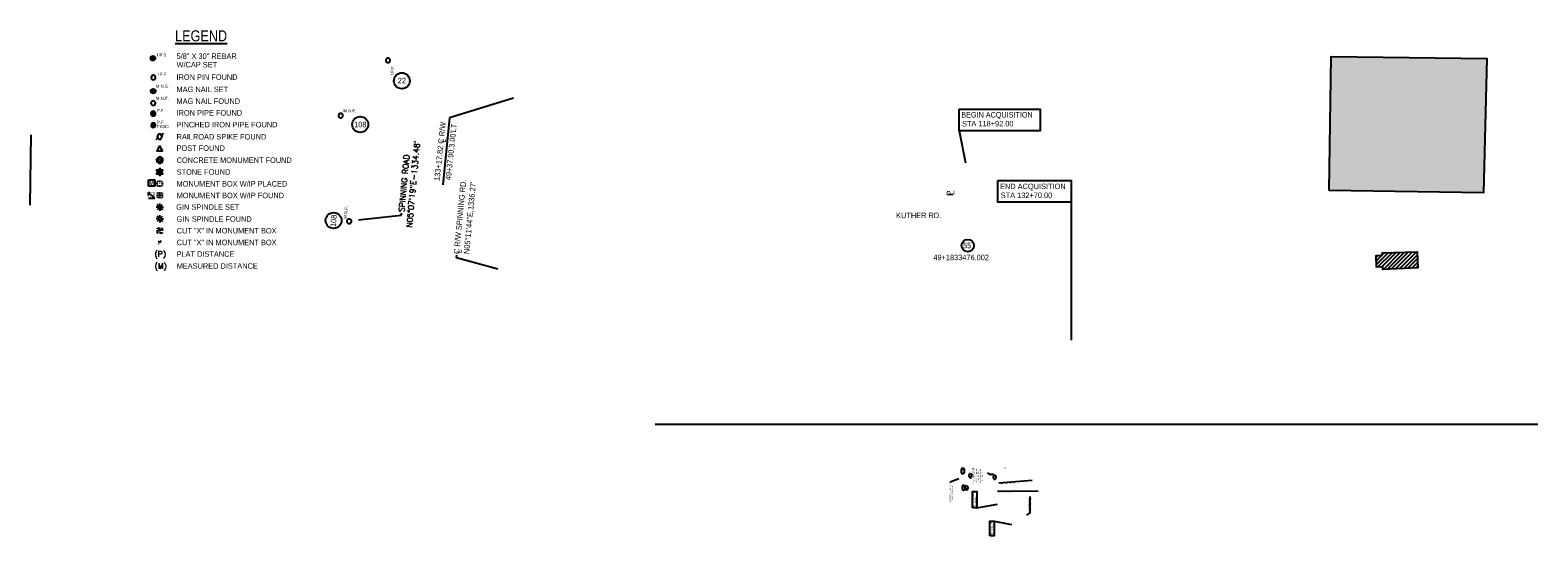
# Model space of a CAD drawing. Header units: feet. Extents: x 1415789 to 1441325, y 311679 to 331338.
# Tile 2 of 6: x 1416419 to 1419836, y 330192 to 331338. Entities that reach past the tile are written whole.
import ezdxf
from ezdxf.enums import TextEntityAlignment as Align

# ---------------------------------------------------------------- set-up
doc = ezdxf.new("R2010")
doc.units = ezdxf.units.FT
doc.header["$MEASUREMENT"] = 0
for name, pattern in [('HIDDEN', [0.375, 0.25, -0.125]), ('HIDDEN4', [0.09375, 0.0625, -0.03125]), ('OhDOT_USTN2', [0.11, 0.069, -0.041])]:
    doc.linetypes.add(name, pattern=pattern)
for name, color, linetype in [('BD_X_Building', 30, 'Continuous'), ('BD_X_Canopy', 2, 'OhDOT_USTN2'), ('RW_P_Text-Parcel', 140, 'Continuous'), ('RW_X_Text-CLplat', 30, 'Continuous'), ('RW_X_Text-PropMap', 10, 'Continuous')]:
    doc.layers.add(name, color=color, linetype=linetype)
doc.styles.add('C1', font='simplex.shx')
doc.styles.add('COEC', font='swissck.ttf')
doc.styles.add('LEROY', font='simplex')
doc.styles.add('ODOT', font='arialbd.ttf')
doc.styles.add('Slanted-Normal', font='font31.shx', dxfattribs={"height": 0.14})
doc.styles.get("Standard").update_dxf_attribs({"font": 'font31.shx'})
doc.styles.add('Style-font31', font='font31.shx')
doc.styles.add('Text - CenterTop 0.14 Italic', font='ariali.ttf', dxfattribs={"height": 0.14})
doc.dimstyles.new('COEC', dxfattribs={"dimscale": 13.9, "dimtxt": 0.18, "dimasz": 0.18, "dimexe": 0.18, "dimexo": 0.0625, "dimgap": 0.09, "dimtad": 1, "dimzin": 0, "dimdsep": 46, "dimtxsty": 'Standard', "dimcen": 0.09, "dimclrd": 256, "dimclre": 256, "dimclrt": 256, "dimaunit": 1, "dimadec": 4, "dimazin": 0, "dimtfac": 1, "dimtofl": 0, "dimtmove": 0, "dimatfit": 3, "dimfxl": 1, "dimtolj": 1, "dimtzin": 0, "dimlwd": -1, "dimlwe": -1, "dimarcsym": 0})

# ---------------------------------------------------------------- blocks, each defined once
blk = doc.blocks.new('306')
at = {"color": 0, "linetype": 'ByBlock'}
for p, q in [((0.041, 0.029), (0.088, 0.075)), ((-0.041, -0.029), (-0.088, -0.075))]:
    blk.add_line(p, q, dxfattribs=at)
blk.add_lwpolyline([(-0.025, -0.057), (0.025, -0.057), (0.058, 0), (0.025, 0.057), (-0.025, 0.057), (-0.058, 0)], close=True, dxfattribs=at)
blk = doc.blocks.new('307')
at = {"linetype": 'HIDDEN4'}
for p, q in [((-0.054, 0.054), (0.054, 0.054)), ((-0.054, -0.054), (-0.054, 0.054)), ((0.054, 0.054), (0.054, -0.054)), ((0.054, -0.054), (-0.054, -0.054))]:
    blk.add_line(p, q, dxfattribs=at)
at = {"color": 0, "linetype": 'HIDDEN4'}
for p, q in [((-0.034, 0.034), (0.034, -0.034)), ((0.034, 0.034), (-0.034, -0.034))]:
    blk.add_line(p, q, dxfattribs=at)
blk = doc.blocks.new('309')
at = {"color": 0, "linetype": 'HIDDEN4'}
for p, q in [((-0.034, 0.034), (0.034, -0.034)), ((0.034, 0.034), (-0.034, -0.034))]:
    blk.add_line(p, q, dxfattribs=at)
blk = doc.blocks.new('343')
at = {"color": 0, "linetype": 'ByBlock'}
for radius in [0.0879, 0.045]:
    blk.add_arc((0, 0), radius, 311.534, 310.534, dxfattribs=at)

msp = doc.modelspace()

# ---------------------------------------------------------------- hatches: boundary and pattern name
at = {"layer": 'BD_X_Building'}
h = msp.add_hatch(dxfattribs=at)
h.set_pattern_fill('ANSI31', color=256, scale=50)
h.set_pattern_definition([(45, (-72743.0555, 105711.4666), (-4.419417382, 4.419417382), [])])
h.paths.add_polyline_path([(1419482.5, 330833.3), (1419561.8, 330835.7), (1419563.2, 330799.5), (1419484.6, 330795.7), (1419484.1, 330801.6), (1419470.3, 330800.9), (1419469, 330826.9), (1419482.9, 330827.6)])
at = {"layer": 'BD_X_Canopy'}
h = msp.add_hatch(color=255, dxfattribs=at)
h.dxf.hatch_style = 1
h.paths.add_polyline_path([(1419363, 330974.5), (1419367.5, 331278.4), (1419719.6, 331273.9), (1419712.4, 330969.1)])
at = {"layer": 'RW_X_Text-CLplat'}
h = msp.add_hatch(color=256, dxfattribs=at)
edge = h.paths.add_edge_path()
edge.add_arc((1416712.9, 330990), 1.25, 0, 360)

# ---------------------------------------------------------------- linework, layer by layer
at = {"layer": 'BD_X_Building', "flags": 128}
for points in [[(1419363, 330974.5), (1419367.5, 331278.4), (1419719.6, 331273.9), (1419712.4, 330969.1)], [(1419482.5, 330833.3), (1419561.8, 330835.7), (1419563.2, 330799.5), (1419484.6, 330795.7), (1419484.1, 330801.6), (1419470.3, 330800.9), (1419469, 330826.9), (1419482.9, 330827.6)]]:
    msp.add_lwpolyline(points, close=True, dxfattribs=at)
at = {"layer": 'RW_P_Text-Parcel'}
for p, q in [((1418614.5, 330311.5), (1418690.1, 330318.1)), ((1418611.5, 330293.8), (1418703.2, 330293.2)), ((1418684.8, 330281.1), (1418684.5, 330244.1)), ((1418564.2, 330255.1), (1418611.4, 330263.6)), ((1418684.5, 330244.1), (1418677.1, 330238.4)), ((1418603.7, 330224.7), (1418642.8, 330217.2))]:
    msp.add_line(p, q, dxfattribs=at)
at = {"layer": 'RW_P_Text-Parcel', "const_width": 0.525}
msp.add_lwpolyline([(1418590.3, 330333.2, 1), (1418590.3, 330333.8, 1)], format="xyb", close=True, dxfattribs=at)
at = {"layer": 'RW_P_Text-Parcel'}
for points in [[(1418554.4, 330255.1), (1418554.4, 330291.8), (1418564.2, 330291.8), (1418564.2, 330255.1)], [(1418593.8, 330191.5), (1418593.8, 330224.7), (1418603.7, 330224.7), (1418603.7, 330191.5)]]:
    msp.add_lwpolyline(points, close=True, dxfattribs=at)
msp.add_circle((1418590.3, 330333.5), 0.525, dxfattribs=at)
for centre, major_axis in [((1418532.5, 330338.5), (0.09, 6.73)), ((1418534.5, 330300.5), (0.08, 6.12)), ((1418541.4, 330300.5), (0.08, 5.56)), ((1418549.8, 330328.2), (0.08, 5.56)), ((1418604.8, 330324.5), (0.08, 5.56))]:
    msp.add_ellipse(centre, major_axis=major_axis, ratio=0.4567, dxfattribs=at)
msp.add_spline([(1418590.3, 330333.5), (1418591.2, 330332.5), (1418592.9, 330331.3), (1418594.8, 330330.9), (1418597.3, 330331.3), (1418600, 330331.7), (1418602.2, 330331), (1418603.5, 330329.2)], degree=3, dxfattribs=at)
at = {"layer": 'RW_X_Text-CLplat'}
for p, q in [((1417514.5, 331184), (1417369.7, 331139)), ((1417369.7, 331139), (1417354.7, 330987.4)), ((1416713, 330936.7), (1416704.6, 330936.7)), ((1416713, 330936.7), (1416707.1, 330942.7)), ((1416713, 330936.7), (1416707.1, 330930.8)), ((1416713, 330936.7), (1416713, 330945.1)), ((1416713, 330936.7), (1416719, 330942.7)), ((1416713, 330936.7), (1416721.4, 330936.7)), ((1416713, 330936.7), (1416713, 330928.4)), ((1416713, 330936.7), (1416719, 330930.8)), ((1416709.8, 330910.1), (1416704.7, 330910.1)), ((1416710.8, 330912.4), (1416707.1, 330916)), ((1416710.8, 330907.8), (1416707.1, 330904.2)), ((1416713, 330913.3), (1416713, 330918.5)), ((1416713, 330906.9), (1416713, 330901.7)), ((1416715.3, 330912.4), (1416719, 330916)), ((1416715.3, 330907.8), (1416719, 330904.2)), ((1416716.3, 330910.1), (1416721.4, 330910.1))]:
    msp.add_line(p, q, dxfattribs=at)
at = {"layer": 'RW_X_Text-CLplat', "linetype": 'Continuous'}
for p, q in [((1416419.4, 330941.4), (1416421.3, 331100.7)), ((1416687.4, 330998.3), (1416701.6, 330998.3)), ((1416687.4, 330984.1), (1416687.4, 330998.3)), ((1416701.6, 330998.3), (1416701.6, 330984.1)), ((1416701.6, 330984.1), (1416687.4, 330984.1))]:
    msp.add_line(p, q, dxfattribs=at)
at = {"layer": 'RW_X_Text-CLplat', "linetype": 'HIDDEN4'}
for p, q in [((1416707.4, 330995.4), (1416718.3, 330995.4)), ((1416707.4, 330984.5), (1416707.4, 330995.4)), ((1416718.3, 330995.4), (1416718.3, 330984.5)), ((1416718.3, 330984.5), (1416707.4, 330984.5)), ((1416707.6, 330968.8), (1416718.4, 330968.8)), ((1416707.6, 330957.9), (1416707.6, 330968.8)), ((1416718.4, 330957.9), (1416707.6, 330957.9)), ((1416718.4, 330968.8), (1416718.4, 330957.9))]:
    msp.add_line(p, q, dxfattribs=at)
at = {"layer": 'RW_X_Text-CLplat', "linetype": 'HIDDEN'}
for p, q in [((1416687.3, 330970.2), (1416701.6, 330970.2)), ((1416687.3, 330956), (1416687.3, 330970.2)), ((1416701.6, 330956), (1416687.3, 330956)), ((1416701.6, 330970.2), (1416701.6, 330956))]:
    msp.add_line(p, q, dxfattribs=at)
at = {"layer": 'RW_X_Text-CLplat', "color": 6}
msp.add_line((1416687.3, 330970.2), (1416701.6, 330956), dxfattribs=at)
at = {"layer": 'RW_X_Text-CLplat', "const_width": 5.25}
for points in [[(1416695, 331274.3, 1), (1416700.3, 331274.3, 1)], [(1416695.7, 331199.6, 1), (1416700.9, 331199.6, 1)]]:
    msp.add_lwpolyline(points, format="xyb", close=True, dxfattribs=at)
at = {"layer": 'RW_X_Text-CLplat'}
for points in [[(1416712.8, 331076), (1416706.3, 331064.7), (1416719.3, 331064.7)], [(1416708.3, 331016.7), (1416706, 331012.6), (1416710.6, 331012.6), (1416713, 331008.6), (1416715.3, 331012.6), (1416719.9, 331012.6), (1416717.6, 331016.7), (1416719.9, 331020.7), (1416715.3, 331020.7), (1416713, 331024.7), (1416710.6, 331020.7), (1416706, 331020.7)]]:
    msp.add_lwpolyline(points, close=True, dxfattribs=at)
at = {"layer": 'RW_X_Text-CLplat', "const_width": 3.25, "flags": 128}
msp.add_lwpolyline([(1416711.4, 330936.7, 1), (1416714.6, 330936.7, 1)], format="xyb", close=True, dxfattribs=at)
at = {"layer": 'RW_X_Text-CLplat'}
for centre, radius in [((1416697.6, 331274.3), 5.25), ((1417261.5, 331223.2), 18), ((1416698.3, 331199.6), 5.25), ((1417167.3, 331124), 18), ((1416713, 331016.7), 1.75), ((1416713, 330963.4), 1.25), ((1417106.9, 330906.5), 18), ((1416713, 330910.1), 3.22)]:
    msp.add_circle(centre, radius, dxfattribs=at)
for centre, radius, start, end in [((1417230.3, 331269.4), 5.1, 351.0224, 350.0224), ((1416698.5, 331230.6), 5.1, 266.534, 265.534), ((1416698.2, 331172.4), 5.1, 266.534, 265.534), ((1416698.2, 331148.7), 5.5, 266.534, 265.534), ((1416698.5, 331122.4), 5, 266.534, 265.534), ((1416698.2, 331148.7), 2.43, 266.534, 265.534), ((1417123.1, 331144.3), 5.1, 266.534, 265.534), ((1416698.5, 331122.4), 2.21, 266.534, 265.534), ((1417142.2, 330904.7), 5.1, 351.0224, 350.0224)]:
    msp.add_arc(centre, radius, start, end, dxfattribs=at)
at = {"layer": 'RW_X_Text-PropMap'}
for p, q in [((1418524.2, 331110), (1418538.6, 331037)), ((1418777.9, 330947.7), (1418777.9, 330635.1)), ((1417835.5, 330444.6), (1419835.5, 330444.6))]:
    msp.add_line(p, q, dxfattribs=at)
for points in [[(1418524.2, 331159.2), (1418707.8, 331159.2), (1418707.8, 331110), (1418524.2, 331110)], [(1418612, 330996.8), (1418777.9, 330996.8), (1418777.9, 330947.7), (1418612, 330947.7)]]:
    msp.add_lwpolyline(points, close=True, dxfattribs=at)
msp.add_circle((1418543.7, 330849.5), 14, dxfattribs=at)

# ---------------------------------------------------------------- block references
at = {"layer": 'RW_X_Text-CLplat'}
for name, p, xscale, yscale, zscale in [('306', (1416712.9, 331096.6), 100, 100, 100), ('343', (1416713, 331043.4), 79.6875, 79.6875, 79.6875), ('307', (1416713.1, 330883.5), 100, 100, 100), ('309', (1416713.1, 330856.8), 100, 100, 100)]:
    msp.add_blockref(name, p, dxfattribs=dict(at, xscale=xscale, yscale=yscale, zscale=zscale))

# ---------------------------------------------------------------- texts
at = {"layer": 'RW_P_Text-Parcel'}
for s, height, rotation, style, width, p in [('16-SH1', 2.6, 90, 'Text - CenterTop 0.14 Italic', 0.9, (1418533.8, 330338.4)), ("35+91.22,0.00' RT", 2.5, 89.6447, 'Slanted-Normal', 0.95, (1418687.9, 330263.2))]:
    msp.add_text(s, height=height, rotation=rotation, dxfattribs=dict(at, style=style, width=width)).set_placement(p, align=Align.CENTER)
at = {"layer": 'RW_P_Text-Parcel', "style": 'Style-font31'}
for s, height, rotation, p in [('L', 2.8, 180, (1418629.7, 330347.5)), ('P', 2.8, 180, (1418630, 330346.7)), ('STA 118+92.00', 2.5, 90, (1418562.3, 330256.4)), ('END ACQUISITION', 2.5, 90, (1418597.7, 330192.5)), ('STA 132+70.00', 2.5, 90, (1418601.7, 330192.9))]:
    msp.add_text(s, height=height, rotation=rotation, dxfattribs=at).set_placement(p)
at = {"layer": 'RW_P_Text-Parcel'}
for s, height, rotation, style, p in [('11', 2.8, 90, 'Text - CenterTop 0.14 Italic', (1418551, 330328)), ('10T', 2.8, 90, 'Text - CenterTop 0.14 Italic', (1418606.3, 330324.2)), ('PT STA. 24+72.60', 2.8, 184.9942, 'Slanted-Normal', (1418634.1, 330312.3)), ('55SH', 2.8, 90, 'Text - CenterTop 0.14 Italic', (1418536, 330300.2)), ('55T', 2.8, 90, 'Text - CenterTop 0.14 Italic', (1418542.9, 330300.2)), ('PC STA. 21+27.19', 2.8, 179.6447, 'Slanted-Normal', (1418629.3, 330293.1)), ("133+91.63,0.00' RT", 2.5, 89.6447, 'Slanted-Normal', (1418683.7, 330262.6))]:
    msp.add_text(s, height=height, rotation=rotation, dxfattribs=dict(at, style=style)).set_placement(p, align=Align.CENTER)
at = {"layer": 'RW_P_Text-Parcel', "style": 'Style-font31', "width": 0.9}
msp.add_text('BEGIN ACQUISITION', height=2.5, rotation=90, dxfattribs=at).set_placement((1418558.3, 330256.1))
at = {"layer": 'RW_P_Text-Parcel', "char_height": 2.5, "attachment_point": 2, "rotation": 90.3656, "style": 'Style-font31'}
for s, width, insert in [('KAYLA J. MAZINGO AND RAY W. KNIGHT II\\P1100 S. KUTHER RD.\\POR 2289-627\\PPID 02-2603101.003\\PRESIDENTIAL\\P', 41.567, (1418554.5, 330327.1)), ('C CONST. KUTHER ROAD\\PN00%%D00\'09"W,127.19\'', 46.065, (1418502.9, 330289.8)), ('L', 41.567, (1418504.1, 330269.1))]:
    msp.add_mtext_dynamic_manual_height_columns(s, width=width, gutter_width=50, heights=[27.3], dxfattribs=dict(at, insert=insert))
at = {"layer": 'RW_X_Text-CLplat', "style": 'COEC'}
msp.add_text('%%ULEGEND', height=25, dxfattribs=at).set_placement((1416806.7, 331312.6), align=Align.CENTER)
at = {"layer": 'RW_X_Text-CLplat'}
for s, height, p in [('I.P.S.', 7, (1416707, 331278.3)), ('5/8" X 30" REBAR', 12.5, (1416751.1, 331272.7)), ('W/CAP SET', 12.5, (1416751.1, 331253.5)), ('I.P.F.', 7, (1416707.8, 331234.5)), ('IRON PIN FOUND', 12.5, (1416750.9, 331225.3)), ('M.N.S.', 7, (1416704.4, 331207.3)), ('MAG NAIL SET', 12.5, (1416751.1, 331197.5)), ('M.N.F.', 7, (1416704.4, 331179.8)), ('P.F.', 7, (1416706.6, 331152.3)), ('MAG NAIL FOUND', 12.5, (1416751.1, 331170.8)), ('P.F.', 7, (1416706.6, 331125.7)), ('IRON PIPE FOUND', 12.5, (1416751.1, 331144.2)), ('PINCHED IRON PIPE FOUND', 12.5, (1416751.2, 331117.5)), ('M.N.F.', 7, (1417129.3, 331151.7)), ('RAILROAD SPIKE FOUND', 12.5, (1416751.1, 331090.1)), ('POST FOUND', 12.5, (1416751.1, 331064.2)), ('STONE FOUND', 12.5, (1416751.4, 331010.2)), ('CONCRETE MONUMENT FOUND', 12.5, (1416751.3, 331036.9)), ('MONUMENT BOX W/IP PLACED', 12.5, (1416751.1, 330983.4)), ('M', 8.65, (1416691.2, 330958.7)), ('MONUMENT BOX W/IP FOUND', 12.5, (1416751.3, 330957)), ('GIN SPINDLE SET', 12.5, (1416750.3, 330930.8)), ('GIN SPINDLE FOUND', 12.5, (1416751.3, 330903.6)), ('CUT "X" IN MONUMENT BOX', 12.5, (1416751.4, 330877.1)), ('CUT "X" IN MONUMENT BOX', 12.5, (1416751.4, 330850.5)), ('PLAT DISTANCE', 12.5, (1416751.2, 330824.2)), ('MEASURED DISTANCE', 12.5, (1416751.3, 330797.1))]:
    msp.add_text(s, height=height, dxfattribs=at).set_placement(p)
for s, p in [('I.P.F.', (1417242.6, 331235.2)), ('M.N.F.', (1417136.6, 330910.1))]:
    msp.add_text(s, height=7, rotation=84.4884, dxfattribs=at).set_placement(p)
for s, p in [('22', (1417261.6, 331217.4)), ('108', (1417167.4, 331117.9))]:
    msp.add_text(s, height=12.5, dxfattribs=at).set_placement(p, align=Align.CENTER)
at = {"layer": 'RW_X_Text-CLplat', "style": 'Style-font31'}
for s, height, rotation, p in [('133+17.82 C R/W', 12.6, 84.0092, (1417354.2, 331062.5)), ('L', 12.6, 84.0092, (1417361.7, 331087.9)), ('108', 12.5, 84.7937, (1417113, 330905.2))]:
    msp.add_text(s, height=height, rotation=rotation, dxfattribs=at).set_placement(p, align=Align.CENTER)
at = {"layer": 'RW_X_Text-CLplat', "width": 0.5}
msp.add_text('PINCHED', height=7, dxfattribs=at).set_placement((1416706.6, 331116))
at = {"layer": 'RW_X_Text-CLplat', "style": 'Style-font31', "width": 0.9}
msp.add_text("49+37.90,3.00'LT", height=12.6, rotation=84.0092, dxfattribs=at).set_placement((1417379.3, 331061.3), align=Align.CENTER)
at = {"layer": 'RW_X_Text-CLplat'}
for s, height, style, p in [('M', 9.16, 'ODOT', (1416689.4, 330986.7)), ('(P)', 12.5, 'LEROY', (1416700.9, 330824.2)), ('(M)', 12.5, 'LEROY', (1416701.1, 330797.1))]:
    msp.add_text(s, height=height, dxfattribs=dict(at, style=style)).set_placement(p)
at = {"layer": 'RW_X_Text-CLplat', "style": 'Style-font31'}
for s, p in [('C R/W SPINNING RD.', (1417391.5, 330830)), ('N05°11\'44"E,1336.27\'', (1417414.1, 330829.9)), ('L', (1417397.2, 330831.8))]:
    msp.add_text(s, height=12.6, rotation=84.6092, dxfattribs=at).set_placement(p)
at = {"layer": 'RW_X_Text-CLplat', "char_height": 12.6, "attachment_point": 5, "rotation": 84.7066, "style": 'C1'}
for s, insert in [('N05%%D07\'19"E-1334.48\'                    ', (1417287.3, 330988.7)), ('SPINNING ROAD                            ', (1417266.7, 330991))]:
    msp.add_mtext_dynamic_manual_height_columns(s, width=199.268, gutter_width=45, heights=[0], dxfattribs=dict(at, insert=insert))
at = {"layer": 'RW_X_Text-PropMap', "style": 'Style-font31', "width": 0.9}
msp.add_text('BEGIN ACQUISITION', height=12.5, dxfattribs=at).set_placement((1418529.2, 331139.9))
at = {"layer": 'RW_X_Text-PropMap', "style": 'Style-font31'}
for s, p in [('STA 118+92.00', (1418530.8, 331119.7)), ('END ACQUISITION', (1418617, 330977.6)), ('STA 132+70.00', (1418618.6, 330957.3)), ('KUTHER RD.', (1418381.5, 330911.8)), ('55', (1418533.1, 330843.6)), ('49+1833476.002', (1418465.9, 330816.5))]:
    msp.add_text(s, height=12.5, dxfattribs=at).set_placement(p)
for s, p in [('P', (1418510.1, 330962.2)), ('L', (1418513.7, 330964))]:
    msp.add_text(s, height=14, rotation=90, dxfattribs=at).set_placement(p)

# ---------------------------------------------------------------- leaders
at = {"layer": 'RW_P_Text-Parcel'}
msp.add_leader([(1418523.9, 330320.6), (1418504.1, 330313.5), (1418504, 330312.7)], dimstyle='COEC', override={"dimscale": 13.9, "dimgap": 0.09, "dimtad": 0}, dxfattribs=at)
at = {"layer": 'RW_X_Text-CLplat'}
for points, override in [([(1417163, 330908.3), (1417260.1, 330918.2), (1417261.2, 330922.8)], {"dimscale": 50, "dimgap": 0.09, "dimtad": 0}), ([(1417479.4, 330795.9), (1417385.4, 330822), (1417386, 330828.1)], {"dimscale": 70, "dimgap": 0.09, "dimtad": 0})]:
    msp.add_leader(points, dimstyle='COEC', override=override, dxfattribs=at)

doc.saveas('drawing.dxf')
